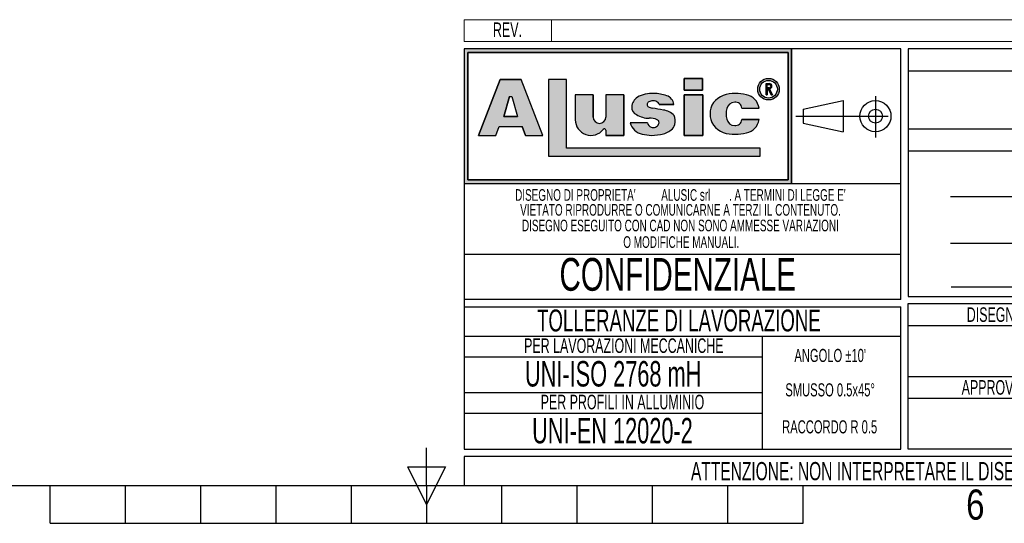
# Model space of a CAD drawing. Header units: millimetres. Extents: x 0 to 420, y 0 to 297.
# Tile 2 of 9: x 154 to 289, y 0 to 69. Entities that reach past the tile are written whole.
import ezdxf
from ezdxf.enums import TextEntityAlignment as Align

# ---------------------------------------------------------------- set-up
doc = ezdxf.new("R2010")
doc.units = ezdxf.units.MM
doc.linetypes.add('CENTERX2', pattern=[20.319999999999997, 12.7, -2.54, 2.54, -2.54])
doc.layers.add('CARTIGLIO', color=140, linetype='Continuous')
doc.styles.add('SLDTEXTSTYLE0', font='TXT', dxfattribs={"width": 0.6382978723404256})
doc.styles.add('SLDTEXTSTYLE1', font='TXT', dxfattribs={"width": 0.675})
doc.styles.add('SLDTEXTSTYLE2', font='TXT', dxfattribs={"width": 0.8214676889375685})

# ---------------------------------------------------------------- blocks, each defined once
blk = doc.blocks.new('SW_NOTE_0_3')
at = {"layer": 'CARTIGLIO', "color": 0, "insert": (2.34042553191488, 2.578135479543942), "char_height": 2, "attachment_point": 2, "style": 'SLDTEXTSTYLE0'}
blk.add_mtext('REV.', dxfattribs=at)
blk = doc.blocks.new('SW_NOTE_0_4')
at = {"layer": 'CARTIGLIO', "color": 0, "insert": (14.05585106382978, 4.511737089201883), "char_height": 3.5, "attachment_point": 2, "style": 'SLDTEXTSTYLE0'}
blk.add_mtext('UNI-EN 12020-2', dxfattribs=at)
blk = doc.blocks.new('SW_NOTE_0_5')
at = {"layer": 'CARTIGLIO', "color": 0, "insert": (13.85638297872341, 2.578135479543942), "char_height": 2, "attachment_point": 2, "style": 'SLDTEXTSTYLE0'}
blk.add_mtext('PER PROFILI IN ALLUMINIO', dxfattribs=at)
blk = doc.blocks.new('SW_NOTE_0_6')
at = {"layer": 'CARTIGLIO', "color": 0, "insert": (15.68484042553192, 4.511737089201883), "char_height": 3.5, "attachment_point": 2, "style": 'SLDTEXTSTYLE0'}
blk.add_mtext('UNI-ISO 2768 mH', dxfattribs=at)
blk = doc.blocks.new('SW_NOTE_0_7')
at = {"layer": 'CARTIGLIO', "color": 0, "insert": (18.30319148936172, 2.578135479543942), "char_height": 2, "attachment_point": 2, "style": 'SLDTEXTSTYLE0'}
blk.add_mtext('PER LAVORAZIONI MECCANICHE', dxfattribs=at)
blk = doc.blocks.new('SW_NOTE_0_8')
at = {"layer": 'CARTIGLIO', "color": 0, "insert": (8.569148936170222, 2.320321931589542), "char_height": 1.8, "attachment_point": 2, "style": 'SLDTEXTSTYLE0'}
blk.add_mtext('RACCORDO R 0.5', dxfattribs=at)
blk = doc.blocks.new('SW_NOTE_0_9')
at = {"layer": 'CARTIGLIO', "color": 0, "char_height": 1.6, "attachment_point": 2, "style": 'SLDTEXTSTYLE0'}
for s, insert in [("DISEGNO DI PROPRIETA'", (10.27659574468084, 2.062508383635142)), ('ALUSIC srl', (25.45120500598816, 2.062508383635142)), (". A TERMINI DI LEGGE E'", (39.41078027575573, 2.062508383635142))]:
    blk.add_mtext(s, dxfattribs=dict(at, insert=insert))
blk = doc.blocks.new('SW_NOTE_0_10')
at = {"layer": 'CARTIGLIO', "color": 0, "insert": (10.40425531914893, 2.062508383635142), "char_height": 1.6, "attachment_point": 2, "style": 'SLDTEXTSTYLE0'}
blk.add_mtext('O MODIFICHE MANUALI.', dxfattribs=at)
blk = doc.blocks.new('SW_NOTE_0_11')
at = {"layer": 'CARTIGLIO', "color": 0, "insert": (7.587765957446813, 2.320321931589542), "char_height": 1.8, "attachment_point": 2, "style": 'SLDTEXTSTYLE0'}
blk.add_mtext('SMUSSO 0.5x45°', dxfattribs=at)
blk = doc.blocks.new('SW_NOTE_0_12')
at = {"layer": 'CARTIGLIO', "color": 0, "insert": (27.3404255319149, 2.062508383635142), "char_height": 1.6, "attachment_point": 2, "style": 'SLDTEXTSTYLE0'}
blk.add_mtext('VIETATO RIPRODURRE O COMUNICARNE A TERZI IL CONTENUTO.', dxfattribs=at)
blk = doc.blocks.new('SW_NOTE_0_13')
at = {"layer": 'CARTIGLIO', "color": 0, "insert": (28.04255319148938, 2.062508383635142), "char_height": 1.6, "attachment_point": 2, "style": 'SLDTEXTSTYLE0'}
blk.add_mtext('DISEGNO ESEGUITO CON CAD NON SONO AMMESSE VARIAZIONI', dxfattribs=at)
blk = doc.blocks.new('SW_NOTE_0_14')
at = {"layer": 'CARTIGLIO', "color": 0, "insert": (21.07265624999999, 5.800804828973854), "char_height": 4.500000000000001, "attachment_point": 2, "style": 'SLDTEXTSTYLE1'}
blk.add_mtext('CONFIDENZIALE', dxfattribs=at)
blk = doc.blocks.new('SW_NOTE_0_15')
at = {"layer": 'CARTIGLIO', "color": 0, "insert": (23.93617021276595, 3.867203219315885), "char_height": 3, "attachment_point": 2, "style": 'SLDTEXTSTYLE0'}
blk.add_mtext('TOLLERANZE DI LAVORAZIONE', dxfattribs=at)
blk = doc.blocks.new('SW_NOTE_0_16')
at = {"layer": 'CARTIGLIO', "color": 0, "insert": (6.67819148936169, 2.320321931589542), "char_height": 1.8, "attachment_point": 2, "style": 'SLDTEXTSTYLE0'}
blk.add_mtext("ANGOLO ±10'", dxfattribs=at)
blk = doc.blocks.new('SW_NOTE_0_25')
at = {"layer": 'CARTIGLIO', "color": 0, "insert": (7.606382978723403, 2.578135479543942), "char_height": 2, "attachment_point": 2, "style": 'SLDTEXTSTYLE0'}
blk.add_mtext('DISEGNATORE', dxfattribs=at)
blk = doc.blocks.new('SW_NOTE_0_27')
at = {"layer": 'CARTIGLIO', "color": 0, "insert": (8.670212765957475, 2.578135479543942), "char_height": 2, "attachment_point": 2, "style": 'SLDTEXTSTYLE0'}
blk.add_mtext('APPROVATO DA', dxfattribs=at)
blk = doc.blocks.new('SW_NOTE_0_29')
at = {"layer": 'CARTIGLIO', "color": 0, "insert": (85.40558510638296, 3.222669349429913), "char_height": 2.5, "attachment_point": 2, "style": 'SLDTEXTSTYLE0'}
blk.add_mtext("ATTENZIONE: NON INTERPRETARE IL DISEGNO. IN CASO DI QUOTE MANCANTI O POCO CHIARE CONSULTARE L'UFFICIO TECNICO", dxfattribs=at)
blk = doc.blocks.new('Cartiglio ALUSIC particolari STD')
at = {"layer": 'CARTIGLIO'}
h = blk.add_hatch(color=256, dxfattribs=at)
h.paths.add_polyline_path([(175.6752307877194, 247.7132947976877), (175.6752307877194, 229.2132947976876), (220.6752307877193, 229.2132947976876), (220.6752307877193, 247.7132947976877)], flags=0)
h.paths.add_polyline_path([(176.1752307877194, 229.7132947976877), (176.1752307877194, 247.2132947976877), (220.1752307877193, 247.2132947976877), (220.1752307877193, 229.7132947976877)], flags=0)
for points in [[(205.9157645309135, 243.6451419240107), (205.9157645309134, 242.0388308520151), (208.4026610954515, 242.0388308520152), (208.4026610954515, 243.6451419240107)], [(189.726070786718, 243.5099477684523), (187.2568362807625, 243.5099477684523), (187.2568362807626, 232.9839336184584), (216.346566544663, 232.9839336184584), (216.346566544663, 234.0739837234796), (189.726070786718, 234.0739837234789)], [(208.4880238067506, 241.3950893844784), (205.9157645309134, 241.3950893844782), (205.9157645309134, 235.8207167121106), (208.4880238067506, 235.8207167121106)]]:
    blk.add_hatch(color=256, dxfattribs=at).paths.add_polyline_path(points, flags=0)
h = blk.add_hatch(color=256, dxfattribs=at)
edge = h.paths.add_edge_path(flags=0)
edge.add_arc((217.4963133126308, 242.1652733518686), 1.479868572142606, 0, 360)
edge = h.paths.add_edge_path(flags=0)
edge.add_arc((217.4963133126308, 242.1652733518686), 1.214864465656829, 0, 360)
h = blk.add_hatch(color=256, dxfattribs=at)
h.paths.add_polyline_path([(179.9963944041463, 235.8207167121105), (180.465276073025, 237.0349162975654), (183.6345063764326, 237.0349162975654), (184.103388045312, 235.8207167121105), (186.455199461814, 235.8207167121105), (183.4874420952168, 243.5059174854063), (180.6123403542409, 243.5059174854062), (177.6445829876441, 235.8207167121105)], flags=0)
h.paths.add_polyline_path([(181.1002992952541, 238.4359343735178), (181.8750070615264, 241.1689926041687), (182.2247753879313, 241.1689926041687), (182.9994831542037, 238.4359343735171)], flags=0)
h = blk.add_hatch(color=256, dxfattribs=at)
edge = h.paths.add_edge_path(flags=0)
edge.add_arc((217.5944506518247, 242.5818626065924), 0.3723980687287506, 277.1406326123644, 450.0000000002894)
edge.add_line((217.5944506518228, 242.9542606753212), (217.1543350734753, 242.9542606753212))
edge.add_line((217.1543350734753, 242.9542606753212), (217.1543350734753, 241.4023140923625))
edge.add_line((217.1543350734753, 241.4023140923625), (217.3097420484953, 241.4023140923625))
edge.add_line((217.3097420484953, 241.4023140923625), (217.3097420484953, 242.2094645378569))
edge.add_line((217.3097420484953, 242.2094645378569), (217.4681345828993, 242.2094645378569))
edge.add_line((217.4681345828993, 242.2094645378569), (217.8753428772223, 241.4023140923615))
edge.add_line((217.8753428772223, 241.4023140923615), (218.0494071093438, 241.4023140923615))
edge.add_line((218.0494071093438, 241.4023140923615), (217.6407416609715, 242.212352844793))
edge = h.paths.add_edge_path(flags=0)
edge.add_line((217.3097420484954, 242.7988537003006), (217.5944506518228, 242.7988537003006))
edge.add_arc((217.5944506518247, 242.5818626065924), 0.2169910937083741, -90.00000000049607, 90.00000000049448, ccw=False)
edge.add_line((217.5944506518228, 242.3648715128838), (217.3097420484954, 242.3648715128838))
edge.add_line((217.3097420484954, 242.3648715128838), (217.3097420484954, 242.7988537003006))
h = blk.add_hatch(color=256, dxfattribs=at)
edge = h.paths.add_edge_path(flags=0)
edge.add_arc((194.2619790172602, 238.3328699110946), 0.8721260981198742, 180, 360, ccw=False)
edge.add_line((193.3898529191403, 238.3328699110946), (193.3898529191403, 241.3950893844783))
edge.add_line((193.3898529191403, 241.3950893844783), (190.9285191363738, 241.3950893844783))
edge.add_line((190.9285191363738, 241.3950893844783), (190.9285191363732, 237.9783312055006))
edge.add_arc((193.0861336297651, 237.9783312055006), 2.157614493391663, 180, 321.9680973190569)
edge.add_arc((194.9391651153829, 236.5289220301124), 0.1949400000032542, 3.751097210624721e-10, 141.9680973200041, ccw=False)
edge.add_line((195.1341051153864, 236.5289220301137), (195.1341051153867, 235.8207167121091))
edge.add_line((195.1341051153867, 235.8207167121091), (197.6148195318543, 235.8207167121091))
edge.add_line((197.6148195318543, 235.8207167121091), (197.6148195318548, 241.3950893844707))
edge.add_line((197.6148195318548, 241.3950893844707), (195.1341051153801, 241.3950893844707))
edge.add_line((195.1341051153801, 241.3950893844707), (195.1341051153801, 238.3328699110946))
h = blk.add_hatch(color=256, dxfattribs=at)
edge = h.paths.add_edge_path(flags=0)
edge.add_line((201.4260816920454, 235.8017439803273), (202.6657446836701, 235.9456470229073))
edge.add_arc((202.329266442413, 238.631519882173), 2.706867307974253, 277.1406456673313, 311.0032214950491)
edge.add_arc((203.4500368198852, 237.5679483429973), 1.178212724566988, 303.7868133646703, 347.8980612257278)
edge.add_arc((202.7591436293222, 237.8600682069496), 1.920162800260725, 343.693523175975, 381.4193527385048)
edge.add_arc((202.6211329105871, 236.5671389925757), 2.77207698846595, 46.00269433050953, 81.2509677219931)
edge.add_arc((194.8645641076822, 197.2610710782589), 42.83386613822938, 78.993004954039, 81.01866969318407)
edge.add_arc((201.791685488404, 241.2254031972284), 1.672976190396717, 238.7770991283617, 261.74465207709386, ccw=False)
edge.add_arc((201.2153024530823, 240.0677304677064), 0.3988810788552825, 114.64010585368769, 223.1865854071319, ccw=False)
edge.add_arc((201.6334056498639, 239.1857459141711), 1.374925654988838, 90.51660503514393, 115.1534325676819, ccw=False)
edge.add_arc((201.6831021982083, 239.5760411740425), 0.986530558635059, 50.694882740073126, 93.60864602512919, ccw=False)
edge.add_arc((201.9697940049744, 239.9445101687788), 0.519939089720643, 14.547573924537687, 49.4198797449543, ccw=False)
edge.add_line((202.4730635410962, 240.0751104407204), (204.4675927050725, 240.0751104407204))
edge.add_arc((203.0576035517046, 239.9357336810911), 1.416861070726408, 5.64532107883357, 71.38339334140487)
edge.add_arc((201.7960014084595, 236.355567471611), 5.212710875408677, 70.80435731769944, 90.86664277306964)
edge.add_arc((201.3918249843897, 237.7332340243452), 3.848224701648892, 85.15036290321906, 119.91204055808)
edge.add_arc((200.4630711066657, 239.596929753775), 1.774008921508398, 123.9309471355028, 174.9914571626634)
edge.add_arc((199.7112523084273, 239.6370426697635), 1.021881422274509, 173.5516105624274, 249.3813116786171)
edge.add_arc((201.1522143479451, 241.6000363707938), 3.430150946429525, 238.332046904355, 269.1908231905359)
edge.add_arc((201.2712411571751, 236.022650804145), 2.154096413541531, 64.99796384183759, 94.45891481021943, ccw=False)
edge.add_arc((202.0592687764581, 237.5956085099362), 0.398545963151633, -35.58612148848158, 72.11412463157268, ccw=False)
edge.add_arc((201.6903477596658, 237.6535955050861), 0.7512299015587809, 245.201083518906, 337.29941344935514, ccw=False)
edge.add_arc((201.6384661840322, 237.7297070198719), 0.8024620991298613, 192.55915917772, 250.8523518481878, ccw=False)
edge.add_line((200.8552053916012, 237.5552136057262), (198.4723136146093, 237.5552136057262))
edge.add_arc((200.5696156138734, 238.1164948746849), 2.1711085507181, 194.982434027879, 258.3364147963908)
edge.add_line((200.1306936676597, 235.9902164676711), (201.4260816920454, 235.8017439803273))
h = blk.add_hatch(color=256, dxfattribs=at)
edge = h.paths.add_edge_path(flags=0)
edge.add_arc((212.8489752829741, 238.2774034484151), 1.095489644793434, 191.1589777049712, 269.92854925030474, ccw=False)
edge.add_arc((213.9973597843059, 238.7808861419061), 2.335462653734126, 162.1599290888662, 197.8400709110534, ccw=False)
edge.add_arc((212.8489752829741, 239.284368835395), 1.095489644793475, 90.0714507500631, 168.8410222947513, ccw=False)
edge.add_arc((212.9558587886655, 239.5292842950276), 0.8574339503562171, 2.5666577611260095, 97.25285314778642, ccw=False)
edge.add_line((213.8124325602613, 239.5676816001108), (216.1889448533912, 239.5676816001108))
edge.add_arc((214.1254209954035, 239.3204036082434), 2.078287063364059, 6.833333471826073, 81.00039250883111)
edge.add_arc((213.0403652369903, 236.4056797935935), 5.163706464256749, 74.15176759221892, 91.31975036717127)
edge.add_arc((212.577937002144, 238.1509364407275), 3.434301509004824, 84.2596919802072, 140.8312604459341)
edge.add_arc((212.2748599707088, 238.7808861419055), 2.817144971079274, 146.8823062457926, 213.1176937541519)
edge.add_arc((212.5779370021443, 239.4108358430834), 3.434301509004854, 219.1687395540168, 275.7403080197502)
edge.add_arc((213.0403652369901, 241.1560924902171), 5.163706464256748, 268.6802496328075, 285.8482324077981)
edge.add_arc((214.1254209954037, 238.2413686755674), 2.078287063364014, 278.9996074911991, 353.1666665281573)
edge.add_line((216.1889448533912, 237.9940906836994), (213.8124325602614, 237.9940906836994))
edge.add_arc((212.9558587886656, 238.0324879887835), 0.8574339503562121, 262.7471468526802, 357.4333422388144, ccw=False)
at = {"color": 161, "linetype": 'Continuous', "lineweight": 18}
for p, q in [((175.6752307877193, 248.7132947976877), (175.6752307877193, 251.7132947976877)), ((175.6752307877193, 251.7132947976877), (375.3252307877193, 251.7132947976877)), ((187.6752307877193, 251.7132947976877), (187.6752307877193, 248.7132947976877)), ((175.6752307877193, 248.7132947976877), (375.3252307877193, 248.7132947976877))]:
    blk.add_line(p, q, dxfattribs=at)
at = {"layer": 'CARTIGLIO'}
for p, q in [((175.6752307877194, 247.7132947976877), (175.6752307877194, 229.2132947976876)), ((175.6752307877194, 247.7132947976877), (175.6752307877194, 192.7132947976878)), ((235.6752307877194, 247.7132947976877), (175.6752307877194, 247.7132947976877)), ((220.6752307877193, 247.7132947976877), (175.6752307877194, 247.7132947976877)), ((175.6752307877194, 247.7132947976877), (175.6752307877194, 229.2132947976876)), ((175.6752307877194, 247.7132947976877), (175.6752307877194, 213.2641084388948)), ((220.6752307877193, 229.2132947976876), (220.6752307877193, 247.7132947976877)), ((220.6752307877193, 247.7132947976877), (220.6752307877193, 229.2132947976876)), ((235.6752307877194, 213.2641084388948), (235.6752307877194, 247.7132947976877)), ((324.3252307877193, 247.7132947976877), (236.6752307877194, 247.7132947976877)), ((236.6752307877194, 247.7132947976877), (236.6752307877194, 213.7132947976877)), ((176.1752307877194, 229.7132947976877), (176.1752307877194, 247.2132947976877)), ((176.1752307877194, 247.2132947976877), (176.1752307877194, 229.7132947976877)), ((176.1752307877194, 247.2132947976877), (220.1752307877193, 247.2132947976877)), ((220.1752307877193, 247.2132947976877), (176.1752307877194, 247.2132947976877)), ((220.1752307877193, 247.2132947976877), (220.1752307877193, 229.7132947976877)), ((220.1752307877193, 229.7132947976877), (220.1752307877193, 247.2132947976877)), ((208.4026610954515, 243.6451419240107), (205.9157645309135, 243.6451419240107)), ((205.9157645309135, 243.6451419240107), (205.9157645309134, 242.0388308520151)), ((205.9157645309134, 242.0388308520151), (205.9157645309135, 243.6451419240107)), ((205.9157645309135, 243.6451419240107), (208.4026610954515, 243.6451419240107)), ((208.4026610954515, 243.6451419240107), (208.4026610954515, 242.0388308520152)), ((208.4026610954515, 242.0388308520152), (208.4026610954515, 243.6451419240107)), ((236.6752307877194, 244.7132947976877), (324.3252307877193, 244.7132947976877)), ((180.6123403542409, 243.5059174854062), (177.6445829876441, 235.8207167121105)), ((177.6445829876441, 235.8207167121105), (180.6123403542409, 243.5059174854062)), ((183.4874420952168, 243.5059174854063), (180.6123403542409, 243.5059174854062)), ((180.6123403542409, 243.5059174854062), (183.4874420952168, 243.5059174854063)), ((186.455199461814, 235.8207167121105), (183.4874420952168, 243.5059174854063)), ((186.455199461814, 235.8207167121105), (183.4874420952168, 243.5059174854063)), ((189.726070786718, 243.5099477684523), (187.2568362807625, 243.5099477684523)), ((187.2568362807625, 243.5099477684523), (187.2568362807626, 232.9839336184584)), ((189.726070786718, 243.5099477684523), (187.2568362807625, 243.5099477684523)), ((187.2568362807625, 243.5099477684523), (187.2568362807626, 232.9839336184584)), ((189.726070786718, 234.0739837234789), (189.726070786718, 243.5099477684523)), ((189.726070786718, 234.0739837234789), (189.726070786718, 243.5099477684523)), ((217.1543350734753, 241.4023140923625), (217.1543350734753, 242.9542606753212)), ((217.1543350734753, 241.4023140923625), (217.1543350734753, 242.9542606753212)), ((217.1543350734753, 242.9542606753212), (217.5944506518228, 242.9542606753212)), ((217.1543350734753, 242.9542606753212), (217.5944506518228, 242.9542606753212)), ((217.3097420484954, 242.7988537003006), (217.5944506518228, 242.7988537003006)), ((217.3097420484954, 242.3648715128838), (217.3097420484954, 242.7988537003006)), ((217.3097420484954, 242.3648715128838), (217.3097420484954, 242.7988537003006)), ((217.3097420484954, 242.7988537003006), (217.5944506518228, 242.7988537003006)), ((217.3097420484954, 242.3648715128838), (217.5944506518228, 242.3648715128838)), ((217.5944506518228, 242.3648715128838), (217.3097420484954, 242.3648715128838)), ((181.1002992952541, 238.4359343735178), (181.8750070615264, 241.1689926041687)), ((181.8750070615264, 241.1689926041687), (181.1002992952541, 238.4359343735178)), ((181.8750070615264, 241.1689926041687), (182.2247753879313, 241.1689926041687)), ((181.8750070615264, 241.1689926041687), (182.2247753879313, 241.1689926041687)), ((182.2247753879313, 241.1689926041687), (182.9994831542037, 238.4359343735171)), ((182.2247753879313, 241.1689926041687), (182.9994831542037, 238.4359343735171)), ((190.9285191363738, 241.3950893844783), (190.9285191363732, 237.9783312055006)), ((193.3898529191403, 241.3950893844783), (190.9285191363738, 241.3950893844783)), ((193.3898529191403, 241.3950893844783), (190.9285191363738, 241.3950893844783)), ((190.9285191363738, 241.3950893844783), (190.9285191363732, 237.9783312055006)), ((193.3898529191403, 238.3328699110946), (193.3898529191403, 241.3950893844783)), ((193.3898529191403, 241.3950893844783), (193.3898529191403, 238.3328699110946)), ((197.6148195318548, 241.3950893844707), (195.1341051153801, 241.3950893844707)), ((195.1341051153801, 241.3950893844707), (195.1341051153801, 238.3328699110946)), ((195.1341051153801, 241.3950893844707), (195.1341051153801, 238.3328699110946)), ((197.6148195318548, 241.3950893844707), (195.1341051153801, 241.3950893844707)), ((197.6148195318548, 241.3950893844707), (197.6148195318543, 235.8207167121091)), ((197.6148195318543, 235.8207167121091), (197.6148195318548, 241.3950893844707)), ((205.9157645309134, 242.0388308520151), (208.4026610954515, 242.0388308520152)), ((208.4026610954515, 242.0388308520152), (205.9157645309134, 242.0388308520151)), ((208.4880238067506, 241.3950893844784), (205.9157645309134, 241.3950893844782)), ((205.9157645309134, 241.3950893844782), (205.9157645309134, 235.8207167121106)), ((205.9157645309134, 241.3950893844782), (208.4880238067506, 241.3950893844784)), ((205.9157645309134, 235.8207167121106), (205.9157645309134, 241.3950893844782)), ((208.4880238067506, 235.8207167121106), (208.4880238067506, 241.3950893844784)), ((208.4880238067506, 241.3950893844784), (208.4880238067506, 235.8207167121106)), ((217.1543350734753, 241.4023140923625), (217.3097420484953, 241.4023140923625)), ((217.3097420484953, 241.4023140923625), (217.1543350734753, 241.4023140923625)), ((217.3097420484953, 242.2094645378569), (217.3097420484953, 241.4023140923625)), ((217.3097420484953, 241.4023140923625), (217.3097420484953, 242.2094645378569)), ((217.4681345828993, 242.2094645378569), (217.3097420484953, 242.2094645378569)), ((217.3097420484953, 242.2094645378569), (217.4681345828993, 242.2094645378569)), ((217.8753428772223, 241.4023140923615), (217.4681345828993, 242.2094645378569)), ((217.4681345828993, 242.2094645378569), (217.8753428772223, 241.4023140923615)), ((217.6407416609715, 242.212352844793), (218.0494071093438, 241.4023140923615)), ((217.6407416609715, 242.212352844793), (218.0494071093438, 241.4023140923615)), ((217.8753428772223, 241.4023140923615), (218.0494071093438, 241.4023140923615)), ((218.0494071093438, 241.4023140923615), (217.8753428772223, 241.4023140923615)), ((202.4730635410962, 240.0751104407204), (204.4675927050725, 240.0751104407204)), ((204.4675927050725, 240.0751104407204), (202.4730635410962, 240.0751104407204)), ((222.2665680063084, 239.420334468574), (227.759141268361, 240.6015329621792)), ((227.759141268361, 240.6015329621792), (227.7591412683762, 236.3250566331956)), ((182.9994831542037, 238.4359343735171), (181.1002992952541, 238.4359343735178)), ((181.1002992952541, 238.4359343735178), (182.9994831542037, 238.4359343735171)), ((213.8124325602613, 239.5676816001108), (216.1889448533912, 239.5676816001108)), ((213.8124325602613, 239.5676816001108), (216.1889448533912, 239.5676816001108)), ((222.2665680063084, 239.420334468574), (222.2665680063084, 237.5062551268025)), ((179.9963944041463, 235.8207167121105), (180.465276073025, 237.0349162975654)), ((179.9963944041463, 235.8207167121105), (180.465276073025, 237.0349162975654)), ((180.465276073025, 237.0349162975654), (183.6345063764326, 237.0349162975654)), ((180.465276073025, 237.0349162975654), (183.6345063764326, 237.0349162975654)), ((184.103388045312, 235.8207167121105), (183.6345063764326, 237.0349162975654)), ((183.6345063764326, 237.0349162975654), (184.103388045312, 235.8207167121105)), ((200.8552053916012, 237.5552136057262), (198.4723136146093, 237.5552136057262)), ((200.8552053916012, 237.5552136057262), (198.4723136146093, 237.5552136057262)), ((216.1889448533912, 237.9940906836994), (213.8124325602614, 237.9940906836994)), ((213.8124325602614, 237.9940906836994), (216.1889448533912, 237.9940906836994)), ((222.2665680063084, 237.5062551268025), (227.7591412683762, 236.3250566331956)), ((177.6445829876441, 235.8207167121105), (179.9963944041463, 235.8207167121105)), ((177.6445829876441, 235.8207167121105), (179.9963944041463, 235.8207167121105)), ((184.103388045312, 235.8207167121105), (186.455199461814, 235.8207167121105)), ((184.103388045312, 235.8207167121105), (186.455199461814, 235.8207167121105)), ((195.1341051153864, 236.5289220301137), (195.1341051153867, 235.8207167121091)), ((195.1341051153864, 236.5289220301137), (195.1341051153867, 235.8207167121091)), ((195.1341051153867, 235.8207167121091), (197.6148195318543, 235.8207167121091)), ((197.6148195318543, 235.8207167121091), (195.1341051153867, 235.8207167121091)), ((200.1306936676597, 235.9902164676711), (201.4260816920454, 235.8017439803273)), ((200.1306936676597, 235.9902164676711), (201.4260816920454, 235.8017439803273)), ((201.4260816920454, 235.8017439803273), (202.6657446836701, 235.9456470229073)), ((201.4260816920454, 235.8017439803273), (202.6657446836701, 235.9456470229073)), ((205.9157645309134, 235.8207167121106), (208.4880238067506, 235.8207167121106)), ((208.4880238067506, 235.8207167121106), (205.9157645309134, 235.8207167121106)), ((236.6752307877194, 236.7132947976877), (324.3252307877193, 236.7132947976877)), ((187.2568362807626, 232.9839336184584), (216.346566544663, 232.9839336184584)), ((187.2568362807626, 232.9839336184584), (216.346566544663, 232.9839336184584)), ((216.346566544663, 234.0739837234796), (189.726070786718, 234.0739837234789)), ((216.346566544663, 234.0739837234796), (189.726070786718, 234.0739837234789)), ((216.346566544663, 232.9839336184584), (216.346566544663, 234.0739837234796)), ((216.346566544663, 232.9839336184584), (216.346566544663, 234.0739837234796)), ((236.6752307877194, 233.7132947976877), (324.3252307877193, 233.7132947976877)), ((175.6752307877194, 229.2132947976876), (220.6752307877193, 229.2132947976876)), ((175.6752307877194, 229.2132947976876), (235.6752307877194, 229.2132947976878)), ((220.1752307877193, 229.7132947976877), (176.1752307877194, 229.7132947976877)), ((176.1752307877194, 229.7132947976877), (220.1752307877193, 229.7132947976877)), ((322.3252307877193, 227.3799614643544), (242.5002307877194, 227.3799614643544)), ((242.5002307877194, 221.0217416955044), (322.3252307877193, 221.0217416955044)), ((235.6752307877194, 219.4779138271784), (175.6752307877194, 219.4779138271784)), ((242.6228336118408, 215.0313303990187), (322.4478336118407, 215.0313303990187)), ((235.6752307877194, 213.2641084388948), (175.6752307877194, 213.2641084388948)), ((236.6752307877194, 213.7132947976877), (324.3252307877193, 213.7132947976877)), ((236.6752307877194, 212.7132947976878), (324.3252307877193, 212.7132947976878)), ((236.6752307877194, 192.7132947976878), (236.6752307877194, 212.7132947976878)), ((175.6752307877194, 212.2641084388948), (235.6752307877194, 212.2641084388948)), ((175.6752307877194, 212.2641084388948), (175.6752307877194, 192.7132947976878)), ((235.6752307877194, 192.7132947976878), (235.6752307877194, 212.2641084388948)), ((236.6752307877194, 209.7132947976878), (324.3252307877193, 209.7132947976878)), ((235.6612716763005, 208.2042541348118), (175.6612716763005, 208.2042541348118)), ((216.684767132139, 192.7132947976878), (216.684767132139, 208.2042541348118)), ((175.6752307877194, 205.3858848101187), (216.684767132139, 205.3858848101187)), ((236.6752307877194, 202.7132947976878), (324.3252307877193, 202.7132947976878)), ((216.684767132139, 200.4587744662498), (175.6752307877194, 200.4587744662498)), ((236.6752307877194, 199.7132947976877), (324.3252307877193, 199.7132947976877)), ((175.6891898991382, 197.6792182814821), (216.6987262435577, 197.6792182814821)), ((175.6752307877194, 192.7132947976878), (235.6752307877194, 192.7132947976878)), ((324.3252307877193, 192.7132947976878), (236.6752307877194, 192.7132947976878)), ((375.3252307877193, 191.7132947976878), (175.6752307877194, 191.7132947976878)), ((175.6752307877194, 191.7132947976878), (175.6752307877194, 187.7132947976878)), ((175.6752307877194, 187.7132947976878), (375.3252307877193, 187.7132947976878))]:
    blk.add_line(p, q, dxfattribs=at)
at = {"layer": 'CARTIGLIO', "linetype": 'CENTERX2'}
for p, q in [((232.1939749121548, 241.2151324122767), (232.1939749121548, 235.5497603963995)), ((221.2625504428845, 238.4632947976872), (235.0879111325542, 238.4632947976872))]:
    blk.add_line(p, q, dxfattribs=at)
at = {"layer": 'CARTIGLIO', "linetype": 'Continuous'}
blk.add_line((175.6736628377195, 187.7132947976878), (375.3252307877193, 187.7132947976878), dxfattribs=at)
at = {"layer": 'CARTIGLIO'}
for centre, radius in [((217.4963133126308, 242.1652733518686), 1.479868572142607), ((217.4963133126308, 242.1652733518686), 1.479868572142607), ((217.4963133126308, 242.1652733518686), 1.214864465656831), ((217.4963133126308, 242.1652733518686), 1.214864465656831), ((232.1939749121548, 238.4632947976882), 2.138238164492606), ((232.1939749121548, 238.4632947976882), 0.9570396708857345)]:
    blk.add_circle(centre, radius, dxfattribs=at)
for centre, radius, start, end in [((217.5944506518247, 242.5818626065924), 0.3723980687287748, 277.1406326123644, 90.00000000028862), ((217.5944506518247, 242.5818626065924), 0.3723980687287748, 277.1406326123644, 90.00000000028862), ((217.5944506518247, 242.5818626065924), 0.2169910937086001, 269.9999999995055, 90.00000000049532), ((217.5944506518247, 242.5818626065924), 0.2169910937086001, 269.9999999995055, 90.00000000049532), ((200.4630711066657, 239.596929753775), 1.774008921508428, 123.9309471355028, 174.9914571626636), ((200.4630711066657, 239.596929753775), 1.774008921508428, 123.9309471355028, 174.9914571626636), ((201.3918249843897, 237.7332340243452), 3.848224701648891, 85.15036290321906, 119.91204055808), ((201.3918249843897, 237.7332340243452), 3.848224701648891, 85.15036290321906, 119.91204055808), ((201.7960014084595, 236.355567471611), 5.212710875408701, 70.80435731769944, 90.86664277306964), ((201.7960014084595, 236.355567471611), 5.212710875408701, 70.80435731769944, 90.86664277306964), ((203.0576035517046, 239.9357336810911), 1.416861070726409, 5.64532107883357, 71.38339334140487), ((203.0576035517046, 239.9357336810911), 1.416861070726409, 5.64532107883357, 71.38339334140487), ((212.577937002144, 238.1509364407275), 3.434301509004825, 84.2596919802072, 140.8312604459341), ((212.577937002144, 238.1509364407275), 3.434301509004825, 84.2596919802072, 140.8312604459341), ((213.0403652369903, 236.4056797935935), 5.163706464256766, 74.15176759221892, 91.31975036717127), ((213.0403652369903, 236.4056797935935), 5.163706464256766, 74.15176759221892, 91.31975036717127), ((214.1254209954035, 239.3204036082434), 2.078287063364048, 6.833333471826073, 81.00039250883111), ((214.1254209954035, 239.3204036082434), 2.078287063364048, 6.833333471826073, 81.00039250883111), ((199.7112523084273, 239.6370426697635), 1.021881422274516, 173.5516105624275, 249.381311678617), ((199.7112523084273, 239.6370426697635), 1.021881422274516, 173.5516105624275, 249.381311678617), ((201.2153024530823, 240.0677304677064), 0.3988810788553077, 114.6401058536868, 223.1865854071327), ((201.2153024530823, 240.0677304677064), 0.3988810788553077, 114.6401058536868, 223.1865854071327), ((201.791685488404, 241.2254031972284), 1.672976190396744, 238.7770991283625, 261.7446520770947), ((201.791685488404, 241.2254031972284), 1.672976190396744, 238.7770991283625, 261.7446520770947), ((201.6334056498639, 239.1857459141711), 1.374925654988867, 90.51660503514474, 115.1534325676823), ((201.6334056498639, 239.1857459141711), 1.374925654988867, 90.51660503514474, 115.1534325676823), ((201.6831021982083, 239.5760411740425), 0.9865305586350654, 50.69488274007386, 93.60864602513), ((201.6831021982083, 239.5760411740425), 0.9865305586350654, 50.69488274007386, 93.60864602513), ((201.9697940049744, 239.9445101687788), 0.5199390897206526, 14.54757392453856, 49.41987974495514), ((201.9697940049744, 239.9445101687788), 0.5199390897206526, 14.54757392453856, 49.41987974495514), ((212.2748599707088, 238.7808861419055), 2.81714497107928, 146.8823062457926, 213.1176937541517), ((212.2748599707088, 238.7808861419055), 2.81714497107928, 146.8823062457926, 213.1176937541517), ((212.8489752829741, 239.284368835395), 1.09548964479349, 90.07145075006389, 168.8410222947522), ((212.8489752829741, 239.284368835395), 1.09548964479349, 90.07145075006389, 168.8410222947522), ((212.9558587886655, 239.5292842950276), 0.8574339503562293, 2.566657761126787, 97.25285314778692), ((212.9558587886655, 239.5292842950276), 0.8574339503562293, 2.566657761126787, 97.25285314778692), ((194.2619790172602, 238.3328699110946), 0.872126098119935, 180, 0), ((194.2619790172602, 238.3328699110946), 0.872126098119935, 180, 0), ((201.1522143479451, 241.6000363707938), 3.430150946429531, 238.332046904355, 269.1908231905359), ((201.1522143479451, 241.6000363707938), 3.430150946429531, 238.332046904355, 269.1908231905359), ((194.8645641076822, 197.2610710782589), 42.8338661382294, 78.993004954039, 81.01866969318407), ((194.8645641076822, 197.2610710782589), 42.8338661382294, 78.993004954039, 81.01866969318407), ((202.6211329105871, 236.5671389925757), 2.772076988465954, 46.00269433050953, 81.2509677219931), ((202.6211329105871, 236.5671389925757), 2.772076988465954, 46.00269433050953, 81.2509677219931), ((202.7591436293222, 237.8600682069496), 1.920162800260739, 343.6935231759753, 21.41935273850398), ((202.7591436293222, 237.8600682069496), 1.920162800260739, 343.6935231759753, 21.41935273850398), ((213.9973597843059, 238.7808861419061), 2.335462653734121, 162.159929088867, 197.8400709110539), ((213.9973597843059, 238.7808861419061), 2.335462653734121, 162.159929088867, 197.8400709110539), ((193.0861336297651, 237.9783312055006), 2.157614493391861, 180, 321.9680973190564), ((193.0861336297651, 237.9783312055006), 2.157614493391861, 180, 321.9680973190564), ((200.5696156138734, 238.1164948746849), 2.171108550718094, 194.982434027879, 258.3364147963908), ((200.5696156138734, 238.1164948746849), 2.171108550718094, 194.982434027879, 258.3364147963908), ((201.6384661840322, 237.7297070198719), 0.8024620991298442, 192.5591591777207, 250.8523518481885), ((201.6384661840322, 237.7297070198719), 0.8024620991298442, 192.5591591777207, 250.8523518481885), ((201.2712411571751, 236.022650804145), 2.154096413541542, 64.99796384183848, 94.45891481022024), ((201.2712411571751, 236.022650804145), 2.154096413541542, 64.99796384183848, 94.45891481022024), ((201.6903477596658, 237.6535955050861), 0.7512299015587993, 245.2010835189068, 337.299413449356), ((201.6903477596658, 237.6535955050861), 0.7512299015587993, 245.2010835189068, 337.299413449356), ((202.0592687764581, 237.5956085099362), 0.3985459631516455, 324.4138785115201, 72.11412463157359), ((202.0592687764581, 237.5956085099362), 0.3985459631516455, 324.4138785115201, 72.11412463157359), ((203.4500368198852, 237.5679483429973), 1.178212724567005, 303.7868133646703, 347.898061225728), ((203.4500368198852, 237.5679483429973), 1.178212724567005, 303.7868133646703, 347.898061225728), ((212.5779370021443, 239.4108358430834), 3.434301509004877, 219.1687395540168, 275.7403080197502), ((212.5779370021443, 239.4108358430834), 3.434301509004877, 219.1687395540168, 275.7403080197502), ((212.8489752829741, 238.2774034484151), 1.095489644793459, 191.1589777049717, 269.9285492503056), ((212.8489752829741, 238.2774034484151), 1.095489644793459, 191.1589777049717, 269.9285492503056), ((212.9558587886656, 238.0324879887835), 0.8574339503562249, 262.7471468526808, 357.4333422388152), ((212.9558587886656, 238.0324879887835), 0.8574339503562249, 262.7471468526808, 357.4333422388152), ((214.1254209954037, 238.2413686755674), 2.078287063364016, 278.9996074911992, 353.1666665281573), ((214.1254209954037, 238.2413686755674), 2.078287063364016, 278.9996074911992, 353.1666665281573), ((194.9391651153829, 236.5289220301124), 0.1949400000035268, 3.759104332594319e-10, 141.9680973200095), ((194.9391651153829, 236.5289220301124), 0.1949400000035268, 3.759104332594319e-10, 141.9680973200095), ((202.329266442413, 238.631519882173), 2.706867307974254, 277.1406456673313, 311.0032214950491), ((202.329266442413, 238.631519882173), 2.706867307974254, 277.1406456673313, 311.0032214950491), ((213.0403652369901, 241.1560924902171), 5.163706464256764, 268.6802496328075, 285.8482324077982), ((213.0403652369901, 241.1560924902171), 5.163706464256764, 268.6802496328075, 285.8482324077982)]:
    blk.add_arc(centre, radius, start, end, dxfattribs=at)
at = {"layer": 'CARTIGLIO', "color": 140}
for name, p in [('SW_NOTE_0_3', (179.2724530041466, 248.75167344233)), ('SW_NOTE_0_9', (180.6752322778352, 226.3745778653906)), ('SW_NOTE_0_12', (178.05745774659, 224.3284193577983)), ('SW_NOTE_0_13', (177.3396818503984, 222.1825085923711)), ('SW_NOTE_0_10', (195.0941192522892, 219.9062941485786)), ('SW_NOTE_0_14', (183.9404302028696, 213.1822066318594)), ('SW_NOTE_0_15', (181.241582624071, 208.0326370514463)), ('SW_NOTE_0_25', (243.3579844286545, 209.627183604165)), ('SW_NOTE_0_7', (179.3044986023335, 205.3623966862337)), ('SW_NOTE_0_16', (219.2991583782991, 204.1754591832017)), ('SW_NOTE_0_6', (180.4564224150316, 200.3147666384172)), ('SW_NOTE_0_11', (218.376658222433, 199.448422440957)), ('SW_NOTE_0_27', (242.1107618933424, 199.6271836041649)), ('SW_NOTE_0_5', (183.5629035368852, 197.6169170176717)), ('SW_NOTE_0_4', (181.9901011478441, 192.5036875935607)), ('SW_NOTE_0_8', (217.3354083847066, 194.3659799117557)), ('SW_NOTE_0_29', (189.3353167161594, 187.7306559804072))]:
    blk.add_blockref(name, p, dxfattribs=at)
for tag, height, style, width, p in [('AUTOATTR1', 3.5, 'SLDTEXTSTYLE0', 0.6382978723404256, (284.730617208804, 231.4146332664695)), ('AUTOATTR2', 3.5, 'SLDTEXTSTYLE0', 0.6382978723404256, (283.3962382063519, 225.136016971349)), ('AUTOATTR6', 5, 'SLDTEXTSTYLE1', 0.675, (353.201965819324, 221.0084733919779)), ('AUTOATTR11', 3.5, 'SLDTEXTSTYLE0', 0.6382978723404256, (284.847141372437, 219.1248268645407)), ('AUTOATTR8', 4, 'SLDTEXTSTYLE0', 0.6382978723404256, (280.9485514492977, 207.716756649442)), ('AUTOATTR9', 4, 'SLDTEXTSTYLE0', 0.6382978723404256, (279.8263282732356, 198.1376937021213)), ('AUTOATTR0', 4, 'SLDTEXTSTYLE0', 0.6382978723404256, (310.736666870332, 198.0260583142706))]:
    blk.add_attdef(tag, text='', height=height, dxfattribs=dict(at, style=style, width=width)).set_placement(p, align=Align.TOP_CENTER)
for tag in ['AUTOATTR3', 'AUTOATTR4', 'AUTOATTR5', 'AUTOATTR7', 'AUTOATTR10', 'AUTOATTR12', 'AUTOATTR13']:
    blk.add_attdef(tag, (0, 0), '', height=4, dxfattribs=at)

msp = doc.modelspace()

# ---------------------------------------------------------------- linework, layer by layer
at = {"layer": 'CARTIGLIO', "linetype": 'Continuous'}
for p, q in [((210.0037561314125, 5.171001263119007), (210.0037561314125, 10.34521728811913)), ((207.4166481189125, 7.758109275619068), (212.5908641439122, 7.758109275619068)), ((210.0037561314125, 2.583893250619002), (207.4166481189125, 7.758109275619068)), ((212.5908641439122, 7.758109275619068), (210.0037561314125, 2.583893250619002)), ((5.180115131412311, 5.171001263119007), (414.8273971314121, 5.171001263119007)), ((158.2615958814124, -0.003214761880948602), (158.2615958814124, 5.171001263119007)), ((168.6100279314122, -0.003214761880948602), (168.6100279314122, 5.171001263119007)), ((178.9584599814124, -0.003214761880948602), (178.9584599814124, 5.171001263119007)), ((189.3068920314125, -0.003214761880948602), (189.3068920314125, 5.171001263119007)), ((199.6553240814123, -0.003214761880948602), (199.6553240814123, 5.171001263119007)), ((210.0037561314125, 5.171001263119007), (210.0037561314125, -0.003214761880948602)), ((215.1758291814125, 5.171001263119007), (414.8273971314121, 5.171001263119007)), ((220.3521881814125, -0.003214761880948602), (220.3521881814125, 5.171001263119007)), ((230.7006202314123, -0.003214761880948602), (230.7006202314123, 5.171001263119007)), ((241.0490522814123, -0.003214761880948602), (241.0490522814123, 5.171001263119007)), ((251.3974843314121, -0.003214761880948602), (251.3974843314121, 5.171001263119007)), ((261.7459163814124, -0.003214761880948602), (261.7459163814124, 5.171001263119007)), ((158.2615958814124, -0.003214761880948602), (261.7459163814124, -0.003214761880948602))]:
    msp.add_line(p, q, dxfattribs=at)
at = {"layer": 'CARTIGLIO'}
msp.add_line((215.1773971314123, 5.171001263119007), (414.8273971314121, 5.171001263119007), dxfattribs=at)

# ---------------------------------------------------------------- block references
msp.add_blockref('Cartiglio ALUSIC particolari STD', (39.50216634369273, -182.5422935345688), dxfattribs=at)

# ---------------------------------------------------------------- texts
at = {"layer": 'CARTIGLIO', "insert": (285.4283396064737, 4.637072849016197), "char_height": 4.13937282, "attachment_point": 2, "style": 'SLDTEXTSTYLE2'}
msp.add_mtext('6', dxfattribs=at)

doc.saveas('drawing.dxf')
